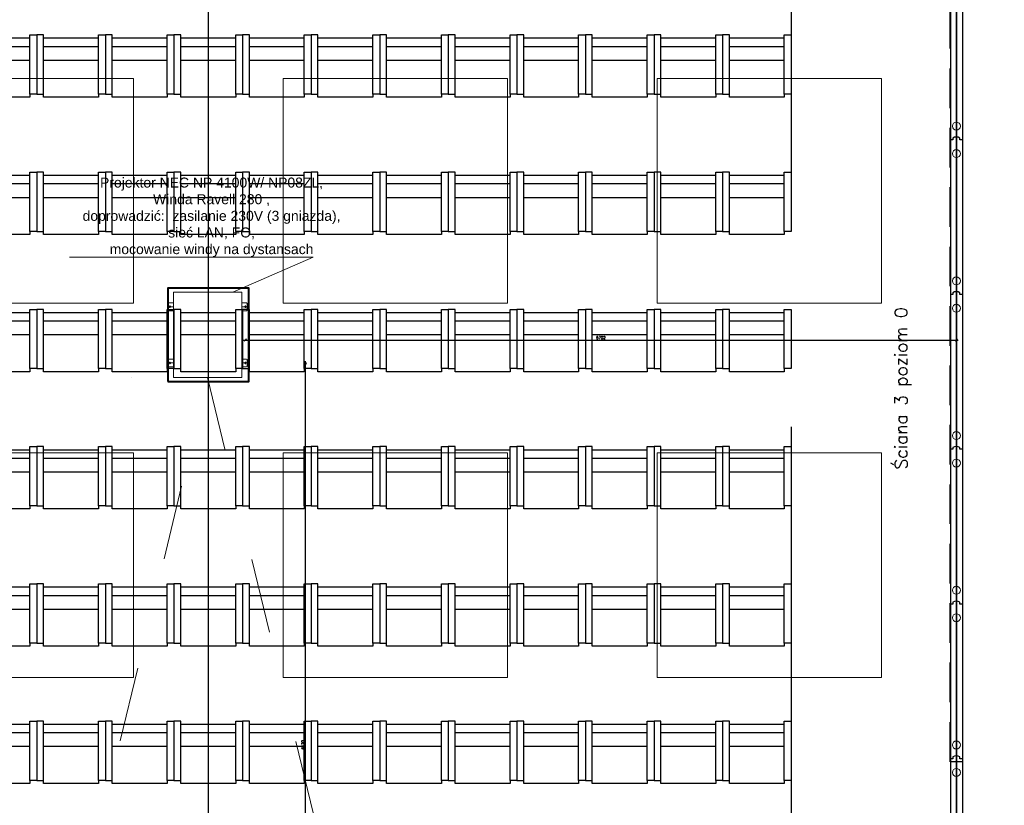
# Model space of a CAD drawing. Header units: centimetres. Extents: x -228435 to 111511, y -89367 to 428125.
# Tile 105 of 219: x -30052 to -22156, y 55575 to 61871. Entities that reach past the tile are written whole.
import ezdxf

# ---------------------------------------------------------------- set-up
doc = ezdxf.new("R2010")
doc.units = ezdxf.units.CM
doc.header["$LTSCALE"] = 50
doc.header["$PDMODE"] = 35
doc.header["$PDSIZE"] = 0.1
for name, pattern in [('0_II 10 sal$0$HIDDEN', [9.525, 6.35, -3.175]), ('CENTER', [2, 1.25, -0.25, 0.25, -0.25]), ('DASHDOT2', [12.7, 6.35, -3.175, 0, -3.175]), ('HIDDENX2', [19.05, 12.7, -6.35]), ('Kondygnacja +0$0$DASHDOT2', [12.7, 6.35, -3.175, 0, -3.175]), ('Kondygnacja -1$0$ACAD_ISO03W100', [30, 12, -18])]:
    doc.linetypes.add(name, pattern=pattern)
doc.layers.get('0').update_dxf_attribs({"color": 8})
doc.layers.get('DEFPOINTS').update_dxf_attribs({"color": 8})
for name, color, linetype in [('0_II 10 sal$0$ARCH_SIEDZENIA', 8, 'Continuous'), ('0_II 10 sal$0$ARCH_WYPOSAŻENIE_INNE', 8, 'Continuous'), ('0_II 10 sal$0$ARCH_ŚCIANY_PRZESUWNE', 8, 'Continuous'), ('ARCH_INFO_OSIE_IST', 8, 'DASHDOT2'), ('ARCH_SZYNY', 8, 'Continuous'), ('HUFCOR', 8, 'Continuous'), ('Hufcor szyny', 8, 'Kondygnacja +0$0$DASHDOT2'), ('Osie rzutów$0$ARCH_INFO_OSIE_OPISY_IST', 8, 'Continuous'), ('PANELE', 8, 'Continuous')]:
    doc.layers.add(name, color=color, linetype=linetype)
for name, color, linetype, lineweight in [('ARCH_SUFITY_PODWIESZANE', 8, 'HIDDENX2', 9), ('osie', 8, 'CENTER', 13), ('SYSTEMY AV', 8, 'Continuous', 13), ('Wymiary', 8, 'Continuous', 15)]:
    doc.layers.add(name, color=color, linetype=linetype, lineweight=lineweight)
doc.layers.get('HUFCOR').off()
doc.styles.add('-1 sale konferencyjne$0$Arial', font='ARIAL.TTF')
doc.styles.add('Romans', font='Romans.shx')
doc.linetypes.add('SZYNA_LINE', pattern='A,12.7,-7.75,["SZYNA",Standard,S=2.54,R=0,X=-5.95,Y=-1.27],-7.75', length=28.2)
doc.dimstyles.new('Wymiary 1-200', dxfattribs={"dimtxt": 22, "dimasz": 20, "dimexe": 10, "dimexo": 0, "dimgap": 8, "dimtad": 1, "dimrnd": 0.5, "dimzin": 12, "dimdsep": 46, "dimtxsty": 'Romans', "dimblk": 'OBLIQUE', "dimcen": 0.5, "dimdle": 15, "dimclrt": 55, "dimazin": 0, "dimtfac": 1, "dimtmove": 1, "dimatfit": 3, "dimfxl": 0, "dimtolj": 1, "dimtzin": 0, "dimarcsym": 0})

# ---------------------------------------------------------------- blocks, each defined once
blk = doc.blocks.new('SU Lampy kwadratowe +0')
at = {"layer": 'ARCH_SUFITY_PODWIESZANE', "ltscale": 2.5}
for points in [[(9020, 10640), (9200, 10640), (9200, 10460), (9020, 10460)], [(9320, 10640), (9500, 10640), (9500, 10460), (9320, 10460)], [(9620, 10640), (9800, 10640), (9800, 10460), (9620, 10460)], [(9020, 10340), (9200, 10340), (9200, 10160), (9020, 10160)], [(9320, 10340), (9500, 10340), (9500, 10160), (9320, 10160)], [(9620, 10340), (9800, 10340), (9800, 10160), (9620, 10160)]]:
    blk.add_lwpolyline(points, close=True, dxfattribs=at)
blk = doc.blocks.new('A$C50B549AF')
at = {"layer": 'ARCH_SZYNY', "linetype": 'SZYNA_LINE', "ltscale": 2.5}
blk.add_line((3611.49, 4835.9, 630), (3611.49, 5977.4, 630), dxfattribs=at)
blk = doc.blocks.new('*U520')
at = {"layer": 'PANELE'}
for points in [[(0, 0), (0, -21), (-14, -21)], [(0, 0), (1240, 0)], [(1240, 0), (1240, -21), (1226, -21)], [(-14, -76), (0, -76), (0, -97)], [(1226, -76), (1240, -76), (1240, -97)], [(0, -97), (1240, -97)]]:
    blk.add_lwpolyline(points, dxfattribs=at)
for centre in [(23.5, -48.5), (1263.5, -48.5)]:
    blk.add_arc(centre, 46.5, 143.75628, 216.24372, dxfattribs=at)
at = {"layer": 'Wymiary'}
for centre in [(110, -48.5), (1130, -48.5)]:
    blk.add_circle(centre, 32, dxfattribs=at)
blk = doc.blocks.new('A$C45FE2F59')
for p, q in [((0, 700), (-280, 700)), ((0, 700), (280, 700)), ((-324, 607.5), (-319, 612.5)), ((-324, 552.5), (-324, 607.5)), ((-284, 612.5), (-319, 612.5)), ((284, 612.5), (319, 612.5)), ((324, 607.5), (319, 612.5)), ((324, 552.5), (324, 607.5)), ((-324, 552.5), (-319, 547.5)), ((-284, 547.5), (-319, 547.5)), ((284, 547.5), (319, 547.5)), ((324, 552.5), (319, 547.5)), ((-324, 147.5), (-319, 152.5)), ((-324, 147.5), (-324, 92.5)), ((-324, 92.5), (-319, 87.5)), ((-284, 152.5), (-319, 152.5)), ((-284, 87.5), (-319, 87.5)), ((284, 152.5), (319, 152.5)), ((284, 87.5), (319, 87.5)), ((324, 147.5), (319, 152.5)), ((324, 92.5), (319, 87.5)), ((324, 147.5), (324, 92.5)), ((0, 0), (-280, 0)), ((0, 0), (280, 0)), ((45.3, 0), (-280, 0)), ((-277, 0), (277, 0)), ((280, 0), (127, 0))]:
    blk.add_line(p, q)
blk.add_lwpolyline([(-280, 700), (280, 700), (280, 0), (-280, 0)], close=True)
for centre, radius in [((-309, 580), 5.5), ((-309, 580), 5), ((309, 580), 5.5), ((309, 580), 5), ((-309, 120), 5.5), ((-309, 120), 5), ((309, 120), 5.5), ((309, 120), 5)]:
    blk.add_circle(centre, radius)
at = {"layer": 'osie'}
for p, q in [((-280, 580), (-329.6, 580)), ((-309, 580), (-309, 590)), ((-309, 580), (-309, 570)), ((280, 580), (329.6, 580)), ((309, 580), (309, 590)), ((309, 580), (309, 570)), ((-280, 120), (-329.6, 120)), ((-309, 120), (-309, 130)), ((-309, 120), (-309, 110)), ((280, 120), (329.6, 120)), ((309, 120), (309, 130)), ((309, 120), (309, 110))]:
    blk.add_line(p, q, dxfattribs=at)
blk = doc.blocks.new('0_II 10 sal$0$Miejsce_siedzące_2d')
at = {"color": 0, "linetype": 'ByBlock', "lineweight": -2}
for p, q in [((-26.42, 27.08), (26.42, 27.08)), ((-26.42, 12.55), (26.42, 12.55))]:
    blk.add_line(p, q, dxfattribs=at)
for points in [[(-26.42, 62.74), (-26.42, 0), (-33.02, 0), (-33.02, 62.74), (-26.42, 62.74), (-26.42, 66.04), (26.42, 66.04), (26.42, 62.74), (26.42, 0), (33.02, 0), (33.02, 62.74), (26.42, 62.74)], [(26.42, 3.3), (-26.42, 3.3)]]:
    blk.add_lwpolyline(points, dxfattribs=at)
blk = doc.blocks.new('_Oblique')
at = {"color": 0, "linetype": 'ByBlock', "lineweight": -2}
blk.add_line((-0.5, -0.5), (0.5, 0.5), dxfattribs=at)
blk = doc.blocks.new('*D1188')
at = {"layer": 'DEFPOINTS', "color": 0, "lineweight": 40}
for p in [(-22540, 59303.7), (-28242.2, 59120, 6300), (-22540, 59120, 6300)]:
    blk.add_point(p, dxfattribs=at)
at = {"layer": 'SYSTEMY AV', "color": 0, "lineweight": -2}
for p, q in [((-28257.2, 59303.7), (-22525, 59303.7)), ((-28242.2, 59312.9), (-28242.2, 59313.7)), ((-22540, 59312.9), (-22540, 59313.7))]:
    blk.add_line(p, q, dxfattribs=at)
at = {"layer": 'SYSTEMY AV', "color": 0, "lineweight": -2, "xscale": 20, "yscale": 20, "zscale": 20, "rotation": 180}
blk.add_blockref('_Oblique', (-28242.2, 59303.7), dxfattribs=at)
at = {"layer": 'SYSTEMY AV', "color": 0, "lineweight": -2, "xscale": 20, "yscale": 20, "zscale": 20}
blk.add_blockref('_Oblique', (-22540, 59303.7), dxfattribs=at)
at = {"layer": 'SYSTEMY AV', "color": 55, "lineweight": 40, "insert": (-25391.1, 59322.7), "char_height": 22, "attachment_point": 5, "style": 'Romans'}
blk.add_mtext('\\A1;5702', dxfattribs=at)
blk = doc.blocks.new('*D1189')
at = {"layer": 'DEFPOINTS', "color": 0, "lineweight": 40}
for p in [(-28242.2, 59120, 6300), (-28242.2, 53000, 6300), (-27761.5, 53000)]:
    blk.add_point(p, dxfattribs=at)
at = {"layer": 'SYSTEMY AV', "color": 0, "lineweight": -2}
for p, q in [((-27761.5, 59135), (-27761.5, 52985)), ((-27753.6, 59120), (-27751.5, 59120)), ((-27753.6, 53000), (-27751.5, 53000))]:
    blk.add_line(p, q, dxfattribs=at)
at = {"layer": 'SYSTEMY AV', "color": 0, "lineweight": -2, "xscale": 20, "yscale": 20, "zscale": 20}
for p, rotation in [((-27761.5, 59120), 90), ((-27761.5, 53000), 270)]:
    blk.add_blockref('_Oblique', p, dxfattribs=dict(at, rotation=rotation))
at = {"layer": 'SYSTEMY AV', "color": 55, "lineweight": 40, "insert": (-27780.5, 56060), "char_height": 22, "attachment_point": 5, "rotation": 90, "style": 'Romans'}
blk.add_mtext('\\A1;6120', dxfattribs=at)
blk = doc.blocks.new('Osie rzutów')
at = {"layer": 'ARCH_INFO_OSIE_IST', "ltscale": 10}
for p, q in [((9260, 12510), (9260, 4623.26)), ((9860, 12510), (9860, 4623.26)), ((4436.04, 10400), (13655, 10400))]:
    blk.add_line(p, q, dxfattribs=at)

msp = doc.modelspace()

# ---------------------------------------------------------------- linework, layer by layer
at = {"layer": '0_II 10 sal$0$ARCH_WYPOSAŻENIE_INNE', "linetype": '0_II 10 sal$0$HIDDEN', "ltscale": 10, "elevation": 630}
msp.add_lwpolyline([(-33215, 51370), (-32910, 51370), (-32910, 54630), (-33215, 54630), (-33215, 63370), (-32910, 63370), (-32910, 63675), (-24170, 63675), (-24170, 63370), (-23865, 63370), (-23865, 54630), (-24170, 54630), (-24170, 51370), (-23865, 51370), (-23865, 42630), (-24170, 42630), (-24170, 42325), (-32910, 42325), (-32910, 42630), (-33215, 42630)], close=True, dxfattribs=at)
at = {"layer": '0_II 10 sal$0$ARCH_ŚCIANY_PRZESUWNE', "linetype": '0_II 10 sal$0$HIDDEN', "lineweight": -3}
msp.add_line((-22490, 55924.65464, -5670), (-22590, 55924.65464, -5670), dxfattribs=at)
at = {"layer": '0_II 10 sal$0$ARCH_ŚCIANY_PRZESUWNE', "linetype": '0_II 10 sal$0$HIDDEN', "lineweight": -3, "elevation": 630}
msp.add_lwpolyline([(-22590, 64685), (-22490, 64685), (-22490, 55924.65464), (-22590, 55924.65464)], close=True, dxfattribs=at)
at = {"layer": 'SYSTEMY AV'}
for p in [(-29652.61188, 59968.07596, 630), (-28342.32133, 59688.4, 630)]:
    msp.add_line(p, (-27698.61678, 59968.80096, 630), dxfattribs=at)
at = {"layer": 'SYSTEMY AV', "lineweight": 40, "elevation": 630}
msp.add_lwpolyline([(-28865, 58970.4), (-28215, 58970.4), (-28215, 59720.4), (-28865, 59720.4)], close=True, dxfattribs=at)
at = {"layer": 'SYSTEMY AV', "linetype": 'Kondygnacja -1$0$ACAD_ISO03W100', "elevation": -12270}
msp.add_lwpolyline([(-29948.71512, 53174.88998), (-28545, 59002.4), (-27131.28488, 53174.89243)], dxfattribs=at)

# ---------------------------------------------------------------- block references
at = {"layer": '0_II 10 sal$0$ARCH_SIEDZENIA', "linetype": 'Continuous', "lineweight": -3, "xscale": 8.328285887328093, "yscale": 7.571168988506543, "zscale": 10, "rotation": 179.9999999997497}
for p in [(-30190, 61750, -50070), (-29640, 61750, -50070), (-29090, 61750, -50070), (-28540, 61750, -50070), (-27990, 61750, -50070), (-27440, 61750, -50070), (-26890, 61750, -50070), (-26340, 61750, -50070), (-25790, 61750, -50070), (-25240, 61750, -50070), (-24690, 61750, -50070), (-24140, 61750, -50070), (-30190, 60650, -43770), (-29640, 60650, -43770), (-29090, 60650, -43770), (-28540, 60650, -43770), (-27990, 60650, -43770), (-27440, 60650, -43770), (-26890, 60650, -43770), (-26340, 60650, -43770), (-25790, 60650, -43770), (-25240, 60650, -43770), (-24690, 60650, -43770), (-24140, 60650, -43770), (-30190, 59550, -37470), (-29640, 59550, -37470), (-29090, 59550, -37470), (-28540, 59550, -37470), (-27990, 59550, -37470), (-27440, 59550, -37470), (-26890, 59550, -37470), (-26340, 59550, -37470), (-25790, 59550, -37470), (-25240, 59550, -37470), (-24690, 59550, -37470), (-24140, 59550, -37470), (-30190, 58450, -31170), (-29640, 58450, -31170), (-29090, 58450, -31170), (-28540, 58450, -31170), (-27990, 58450, -31170), (-27440, 58450, -31170), (-26890, 58450, -31170), (-26340, 58450, -31170), (-25790, 58450, -31170), (-25240, 58450, -31170), (-24690, 58450, -31170), (-24140, 58450, -31170), (-30190, 57350, -24870), (-29640, 57350, -24870), (-29090, 57350, -24870), (-28540, 57350, -24870), (-27990, 57350, -24870), (-27440, 57350, -24870), (-26890, 57350, -24870), (-26340, 57350, -24870), (-25790, 57350, -24870), (-25240, 57350, -24870), (-24690, 57350, -24870), (-24140, 57350, -24870), (-30190, 56250, -18570), (-29640, 56250, -18570), (-29090, 56250, -18570), (-28540, 56250, -18570), (-27990, 56250, -18570), (-27440, 56250, -18570), (-26890, 56250, -18570), (-26340, 56250, -18570), (-25790, 56250, -18570), (-25240, 56250, -18570), (-24690, 56250, -18570), (-24140, 56250, -18570)]:
    msp.add_blockref('0_II 10 sal$0$Miejsce_siedzące_2d', p, dxfattribs=at)
at = {"layer": 'ARCH_SUFITY_PODWIESZANE', "ltscale": 2.5, "xscale": 10, "yscale": 10, "zscale": 10}
msp.add_blockref('SU Lampy kwadratowe +0', (-121140, -45000, -5670), dxfattribs=at)
at = {"layer": 'HUFCOR', "xscale": 10, "yscale": 10, "zscale": 10}
msp.add_blockref('A$C50B549AF', (-58654.9183, 4996.03602, -5670), dxfattribs=at)
at = {"layer": 'Osie rzutów$0$ARCH_INFO_OSIE_OPISY_IST', "xscale": 10, "yscale": 10, "zscale": 10}
msp.add_blockref('Osie rzutów', (-121140, -45000, 630), dxfattribs=at)
at = {"layer": 'PANELE', "rotation": 270}
for p in [(-22491.48808, 62148.25846, 630), (-22491.48808, 60908.25846, 630), (-22491.48808, 59668.25846, 630), (-22491.48808, 58428.25846, 630), (-22491.48808, 57188.25846, 630), (-22491.48808, 55948.25846, 630)]:
    msp.add_blockref('*U520', p, dxfattribs=at)
at = {"layer": 'SYSTEMY AV', "xscale": 0.9799999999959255, "yscale": 0.9799999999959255, "zscale": 0.9799999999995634}
msp.add_blockref('A$C45FE2F59', (-28545, 59002.4, 630), dxfattribs=at)

# ---------------------------------------------------------------- texts
at = {"layer": 'Hufcor szyny', "linetype": 'ByBlock', "ltscale": 5, "insert": (-23033.91717, 58267.16666, 635.5409), "char_height": 100, "width": 5268.2821399, "attachment_point": 1, "rotation": 90, "style": 'Romans'}
msp.add_mtext('Ściana 3 poziom 0', dxfattribs=at)
at = {"layer": 'SYSTEMY AV', "insert": (-28513.56709, 59968.49858, 630), "char_height": 200, "width": 2241.3600514, "attachment_point": 8, "style": '-1 sale konferencyjne$0$Arial'}
msp.add_mtext('\\P{\\H0.4x;Projektor NEC NP 4100W/ NP08ZL, \\PWinda Ravell 280 , \\Pdoprowadzić:  zasilanie 230V (3 gniazda), sieć LAN, FO,\\Pmocowanie windy na dystansach }', dxfattribs=at)

# ---------------------------------------------------------------- dimensions: what is measured, and where the dimension line sits
at = {"layer": 'SYSTEMY AV', "lineweight": 40}
dim = msp.add_linear_dim(base=(-22540, 59303.70073, -5670), p1=(-28242.18, 59120, 630), p2=(-22540, 59120, 630), dimstyle='Wymiary 1-200', dxfattribs=at)
dim.commit()
dim.dimension.update_dxf_attribs({"geometry": '*D1188', "text_midpoint": (-25391.09, 59322.70073, -5670)})
dim = msp.add_linear_dim(base=(-27761.54411, 53000, -5670), p1=(-28242.18, 59120, 630), p2=(-28242.18, 53000, 630), angle=90, dimstyle='Wymiary 1-200', dxfattribs=at)
dim.commit()
dim.dimension.update_dxf_attribs({"geometry": '*D1189', "text_midpoint": (-27780.54411, 56060, -5670)})

doc.saveas('drawing.dxf')
